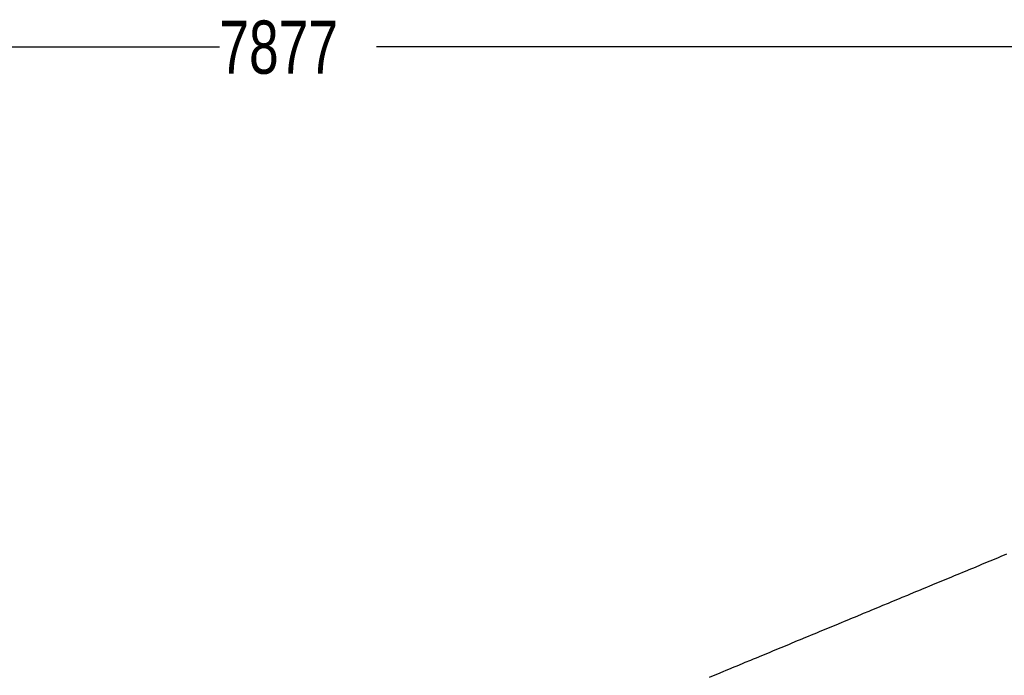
# Model space of a CAD drawing. Header units: millimetres. Extents: x 20 to 26560, y 16 to 17993.
# Tile 78 of 95: x 8314 to 11090, y 16146 to 17993. Entities that reach past the tile are written whole.
import ezdxf

# ---------------------------------------------------------------- set-up
doc = ezdxf.new("R2010")
doc.units = ezdxf.units.MM
doc.layers.add('COMPONENT_GEOMETRY', color=7, linetype='Continuous')
doc.styles.add('SLDTEXTSTYLE0', font='TXT', dxfattribs={"width": 0.75})
doc.dimstyles.new('SLDDIMSTYLE0', dxfattribs={"dimtxt": 150, "dimasz": 6.604, "dimexe": 0, "dimexo": 0.0625, "dimgap": 37.5, "dimtad": 0, "dimtih": 1, "dimtoh": 1, "dimdec": 0, "dimlfac": 0.5, "dimrnd": 1e-09, "dimzin": 12, "dimdsep": 46, "dimtxsty": 'SLDTEXTSTYLE0', "dimsah": 1, "dimcen": 0.09, "dimadec": 0, "dimazin": 3, "dimtfac": 1, "dimtdec": 0, "dimtofl": 0, "dimtmove": 0, "dimatfit": 3, "dimfxl": 1, "dimfrac": 2, "dimtolj": 1, "dimtzin": 12, "dimarcsym": 0})

# ---------------------------------------------------------------- blocks, each defined once
blk = doc.blocks.new('_D')
at = {"layer": 'COMPONENT_GEOMETRY', "color": 7, "ltscale": 2}
for p, q in [((1221.2, 13267), (1221.2, 17923.1)), ((1221.2, 17916.7), (8876.8, 17916.7)), ((16975.8, 17916.7), (9320.1, 17916.7)), ((16975.8, 13267), (16975.8, 17923.1))]:
    blk.add_line(p, q, dxfattribs=at)
for points in [[(1221.2, 17916.7), (1227.8, 17915.7), (1227.8, 17917.8)], [(16975.8, 17916.7), (16969.1, 17917.8), (16969.1, 17915.7)]]:
    blk.add_solid(points, dxfattribs=at)
at = {"layer": 'COMPONENT_GEOMETRY', "color": 7, "ltscale": 2, "insert": (8876.8, 17991), "char_height": 150, "attachment_point": 1, "style": 'SLDTEXTSTYLE0'}
blk.add_mtext('7877', dxfattribs=at)

msp = doc.modelspace()

# ---------------------------------------------------------------- linework, layer by layer
at = {"color": 7, "linetype": 'Continuous', "lineweight": 25, "ltscale": 2, "flags": 128}
msp.add_lwpolyline([(11096.06, 16486.51), (11080.54, 16480.08), (11072.78, 16476.87), (11057.27, 16470.44), (11049.51, 16467.23), (11041.75, 16464.01), (11026.23, 16457.59), (11018.47, 16454.37), (11002.96, 16447.94), (10995.2, 16444.73), (10979.68, 16438.3), (10971.92, 16435.09), (10964.16, 16431.87), (10948.64, 16425.45), (10940.89, 16422.23), (10925.37, 16415.81), (10917.61, 16412.59), (10902.09, 16406.16), (10894.33, 16402.95), (10878.82, 16396.52), (10871.06, 16393.31), (10863.3, 16390.1), (10847.78, 16383.67), (10840.02, 16380.45), (10824.5, 16374.03), (10816.74, 16370.81), (10801.23, 16364.39), (10793.47, 16361.17), (10785.71, 16357.96), (10770.19, 16351.53), (10762.43, 16348.32), (10746.92, 16341.89), (10739.16, 16338.68), (10723.64, 16332.25), (10715.88, 16329.03), (10708.12, 16325.82), (10692.6, 16319.39), (10684.85, 16316.18), (10669.33, 16309.75), (10661.57, 16306.54), (10646.05, 16300.11), (10638.29, 16296.9), (10630.53, 16293.68), (10615.02, 16287.26), (10607.26, 16284.04), (10591.74, 16277.61), (10583.98, 16274.4), (10568.46, 16267.97), (10560.71, 16264.76), (10545.19, 16258.33), (10537.43, 16255.12), (10529.67, 16251.9), (10514.15, 16245.48), (10506.39, 16242.26), (10490.88, 16235.84), (10483.12, 16232.62), (10467.6, 16226.19), (10459.84, 16222.98), (10452.08, 16219.77), (10436.56, 16213.34), (10428.81, 16210.13), (10413.29, 16203.7), (10405.53, 16200.48), (10390.01, 16194.06), (10382.25, 16190.84), (10374.49, 16187.63), (10358.98, 16181.2), (10351.22, 16177.99), (10335.7, 16171.56), (10327.94, 16168.35), (10312.42, 16161.92), (10304.67, 16158.71), (10296.91, 16155.49), (10281.39, 16149.06), (10273.63, 16145.85), (10258.11, 16139.42)], dxfattribs=at)

# ---------------------------------------------------------------- dimensions: what is measured, and where the dimension line sits
at = {"layer": 'COMPONENT_GEOMETRY', "color": 7, "ltscale": 2}
dim = msp.add_linear_dim(base=(16975.75, 17916.75), p1=(1221.17, 13264.43), p2=(16975.75, 13264.43), angle=0, dimstyle='SLDDIMSTYLE0', dxfattribs=at)
dim.commit()
dim.dimension.update_dxf_attribs({"geometry": '_D', "text_midpoint": (9098.46, 17916.75), "dimtype": 160})

doc.saveas('drawing.dxf')
